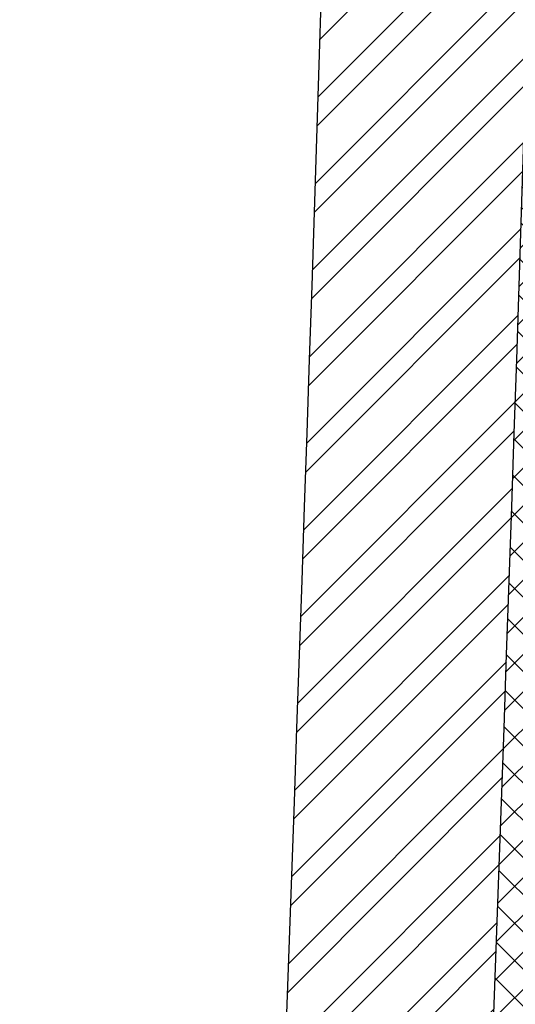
# Model space of a CAD drawing. Header units: millimetres. Extents: x 297264 to 416219, y -77299 to -23696.
# Tile 159 of 187: x 342990 to 343469, y -26633 to -25683. Entities that reach past the tile are written whole.
import ezdxf

# ---------------------------------------------------------------- set-up
doc = ezdxf.new("R2010")
doc.units = ezdxf.units.MM
doc.header["$LTSCALE"] = 2.5
doc.layers.add('HATCH LIGHT', color=250, linetype='Continuous', lineweight=0)
doc.layers.add('WALL', color=132, linetype='Continuous', lineweight=25)

msp = doc.modelspace()

# ---------------------------------------------------------------- hatches: boundary and pattern name
at = {"layer": 'HATCH LIGHT', "true_color": 0x636466}
h = msp.add_hatch(dxfattribs=at)
h.set_pattern_fill('ANSI32', color=251, scale=6)
h.set_pattern_definition([(45, (278504.9415947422, -46725.02572774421), (-40.41115254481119, 40.41115254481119), []), (45, (278531.8823747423, -46725.02572774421), (-40.41115254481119, 40.41115254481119), [])])
h.paths.add_polyline_path([(355647.7822704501, -32589.97445290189), (355453.8378209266, -32638.81655051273), (355635.3805490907, -33359.69440875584), (343082.7307144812, -33359.58488732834, -0.0002631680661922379), (343068.2036793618, -33559.58476056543), (355891.9928684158, -33559.69664779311)])
h.paths.add_polyline_path([(343496.6756920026, -25157.05522880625), (343296.5922626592, -25157.05522880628, -0.0119723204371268), (342815.3745183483, -34256.03179570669), (343015.9648833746, -34256.03179570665, 0.01195971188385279)])
h.paths.add_polyline_path([(343480.3010193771, -25697.60409340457), (353159.2431316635, -26046.56270283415, 0.003501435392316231), (353653.314225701, -26800.64148205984), (353820.9384752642, -26691.52636838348), (353270.8281259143, -25850.45577696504), (343486.5356675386, -25497.69893113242, -0.0002624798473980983)])
h = msp.add_hatch(dxfattribs=at)
h.set_pattern_fill('ANSI37', color=251, scale=8)
h.set_pattern_definition([(45, (278504.9415947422, -46725.02572774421), (-17.96051224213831, 17.96051224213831), []), (135, (278504.9415947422, -46725.02572774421), (-17.96051224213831, -17.9605122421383), [])])
edge = h.paths.add_edge_path()
edge.add_line((346273.8414761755, -25798.32067811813), (343480.3010193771, -25697.60409340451))
edge.add_arc((153082.9451722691, -19659.43587777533), 190493.0775355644, 356.573536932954, 358.1835585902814, ccw=False)
edge.add_line((343235.4839014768, -31044.7160152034), (346084.6984569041, -31044.74087449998))
edge.add_line((346084.6984569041, -31044.74087449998), (346211.2033009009, -27535.69369794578))
edge.add_line((346211.2033009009, -27535.69369794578), (346111.2682299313, -27532.09070053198))
edge.add_line((346111.2682299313, -27532.09070053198), (346082.0152554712, -28343.52252291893))
edge.add_line((346082.0152554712, -28343.52252291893), (346082.0215529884, -28343.52274996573))
edge.add_line((346082.0215529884, -28343.52274996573), (346017.1675995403, -30142.35402741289))
edge.add_line((346017.1675995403, -30142.35402741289), (345988.2386160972, -30944.74003288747))
edge.add_line((345988.2386160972, -30944.74003288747), (343356.5309542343, -30944.71707133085))
edge.add_line((343356.5309542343, -30944.71707133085), (343482.5531658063, -27449.28335022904))
edge.add_line((343482.5531658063, -27449.28335022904), (344481.9038754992, -27485.31332436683))
edge.add_line((344481.9038754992, -27485.31332436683), (344523.2983372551, -27486.80573466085))
edge.add_line((344523.2983372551, -27486.80573466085), (344526.9013346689, -27386.87066369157))
edge.add_line((344526.9013346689, -27386.87066369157), (343486.1561632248, -27349.34827915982))
edge.add_line((343486.1561632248, -27349.34827915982), (343542.0643650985, -25799.89520856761))
edge.add_line((343542.0643650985, -25799.89520856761), (345041.0904296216, -25853.94016977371))
edge.add_line((345041.0904296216, -25853.94016977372), (345030.2814373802, -26153.74538268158))
edge.add_line((345030.2814373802, -26153.74538268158), (345006.8764767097, -26801.70399989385))
edge.add_line((345006.8764767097, -26801.70399989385), (345004.2345807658, -26874.8608423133))
edge.add_line((345004.2345807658, -26874.8608423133), (345104.1712021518, -26878.4659484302))
edge.add_line((345104.1712021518, -26878.4659484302), (345140.9721768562, -25857.54187831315))
edge.add_line((345140.9721768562, -25857.54187831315), (346170.3034078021, -25894.65275167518))
edge.add_line((346170.3034078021, -25894.65275167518), (346143.6951689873, -26632.67610625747))
edge.add_line((346143.6951689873, -26632.67610625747), (346243.630239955, -26636.27910367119))
edge.add_line((346243.630239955, -26636.27910367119), (346273.8414761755, -25798.32067811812))

# ---------------------------------------------------------------- linework, layer by layer
at = {"layer": 'WALL'}
for radius, start, end in [(190293.077535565, 355.6007561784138, 358.3444788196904), (190493.077535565, 355.6053840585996, 358.3462138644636)]:
    msp.add_arc((153082.9451722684, -19659.43587777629), radius, start, end, dxfattribs=at)

doc.saveas('drawing.dxf')
